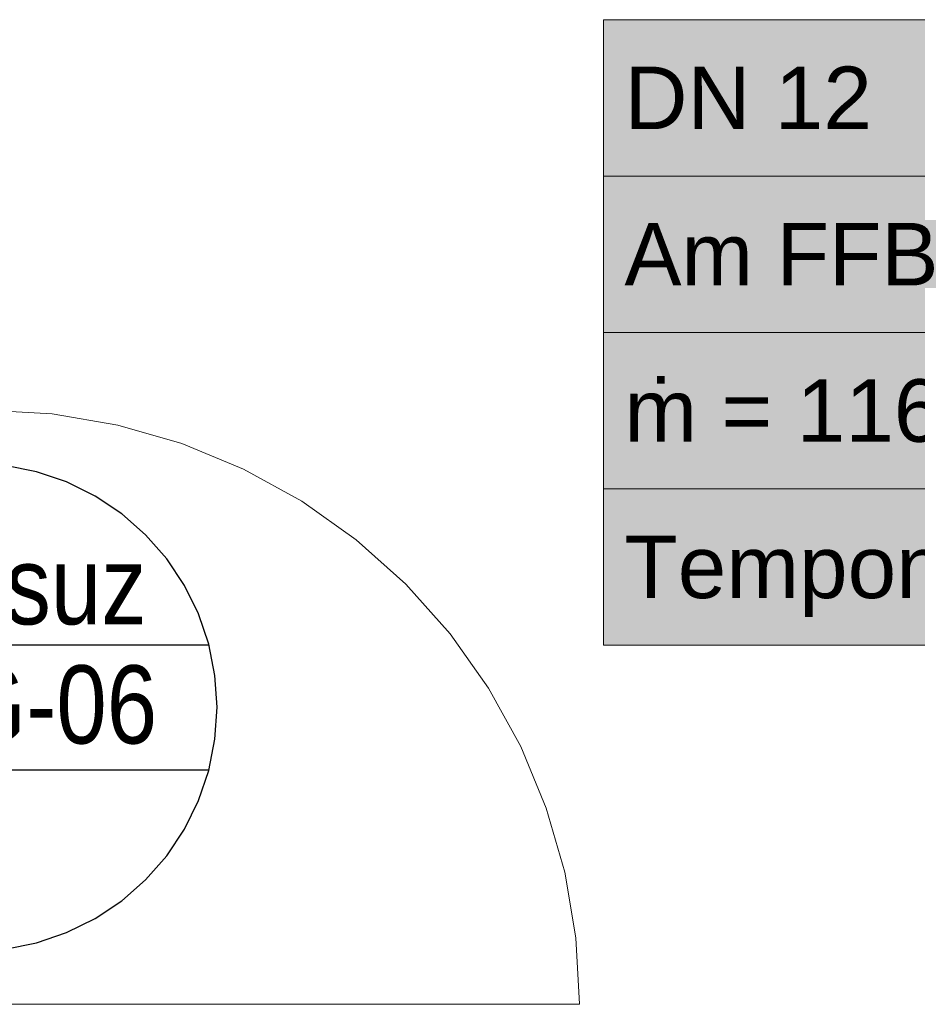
# Model space of a CAD drawing. Extents: x -297 to 573, y -46 to 548.
# Tile 39 of 188: x 40 to 69, y 111 to 142. Entities that reach past the tile are written whole.
import ezdxf

# ---------------------------------------------------------------- set-up
doc = ezdxf.new("R2010")
doc.units = 0
doc.layers.get('0').update_dxf_attribs({"lineweight": 35})
doc.layers.add('5_EG-NEU', color=7, linetype='Continuous', lineweight=25)
doc.layers.add('5_EG-TÜRSTEMPEL', color=7, linetype='Continuous', lineweight=25)
doc.layers.add('H_Vorlauf_Beschriftung_EG', color=1, linetype='Continuous', lineweight=18, true_color=0xff0000)
doc.styles.get("Standard").update_dxf_attribs({"font": 'arial.ttf'})

# ---------------------------------------------------------------- blocks, each defined once
blk = doc.blocks.new('Referenz-A07ALD4Q1N', base_point=(-101.907, -12.836))
at = {"layer": '5_EG-NEU', "color": 0, "lineweight": 13}
for p, q in [((41.429, 129.828), (39.302, 129.947)), ((43.529, 129.471), (41.429, 129.828)), ((45.577, 128.881), (43.529, 129.471)), ((47.545, 128.066), (45.577, 128.881)), ((49.41, 127.035), (47.545, 128.066)), ((51.148, 125.802), (49.41, 127.035)), ((52.737, 124.382), (51.148, 125.802)), ((54.156, 122.793), (52.737, 124.382)), ((55.389, 121.056), (54.156, 122.793)), ((56.42, 119.191), (55.389, 121.056)), ((57.235, 117.222), (56.42, 119.191)), ((57.825, 115.175), (57.235, 117.222)), ((58.182, 113.074), (57.825, 115.175)), ((58.301, 110.947), (58.182, 113.074)), ((39.302, 110.947), (58.301, 110.947))]:
    blk.add_line(p, q, dxfattribs=at)
at = {"layer": '5_EG-TÜRSTEMPEL', "color": 0, "lineweight": -2}
for p, q in [((40.92, 127.981), (39.92, 128.18)), ((41.886, 127.653), (40.92, 127.981)), ((42.802, 127.202), (41.886, 127.653)), ((43.65, 126.635), (42.802, 127.202)), ((44.417, 125.963), (43.65, 126.635)), ((45.09, 125.196), (44.417, 125.963)), ((45.657, 124.347), (45.09, 125.196)), ((46.108, 123.432), (45.657, 124.347)), ((46.436, 122.466), (46.108, 123.432)), ((38.902, 122.447), (46.441, 122.447)), ((46.635, 121.465), (46.436, 122.466)), ((46.702, 120.447), (46.635, 121.465)), ((46.635, 119.429), (46.702, 120.447)), ((46.436, 118.428), (46.635, 119.429)), ((38.902, 118.447), (46.441, 118.447)), ((46.108, 117.462), (46.436, 118.428)), ((45.657, 116.547), (46.108, 117.462)), ((45.09, 115.699), (45.657, 116.547)), ((44.417, 114.932), (45.09, 115.699)), ((43.65, 114.259), (44.417, 114.932)), ((42.802, 113.692), (43.65, 114.259)), ((41.886, 113.241), (42.802, 113.692)), ((40.92, 112.913), (41.886, 113.241)), ((39.92, 112.714), (40.92, 112.913))]:
    blk.add_line(p, q, dxfattribs=at)
at = {"layer": '5_EG-TÜRSTEMPEL', "color": 0, "lineweight": -2, "char_height": 2.5, "attachment_point": 1}
for s, insert in [('{\\W0.83;\\fArial;THMsuz}', (33.656, 125.599)), ('{\\W0.83;\\fArial;T-EG-06}', (33.672, 121.788))]:
    blk.add_mtext(s, dxfattribs=dict(at, insert=insert))
blk = doc.blocks.new('Bauteilbeschriftung-A07ALDA81N', base_point=(59.068, 122.438))
at = {"color": 0, "lineweight": -2}
for p, q in [((59.068, 142.438), (80.47, 142.438)), ((59.068, 122.438), (59.068, 142.438)), ((80.47, 142.438), (80.47, 122.438)), ((59.068, 137.438), (80.47, 137.438)), ((59.068, 132.438), (80.47, 132.438)), ((59.068, 127.438), (80.47, 127.438)), ((80.47, 122.438), (59.068, 122.438))]:
    blk.add_line(p, q, dxfattribs=at)
at = {"color": 0, "linetype": 'ByBlock', "lineweight": -2, "ltscale": 0.18}
blk.add_line((80.47, 132.438), (88.16, 132.438), dxfattribs=at)
at = {"color": 7, "linetype": 'ByBlock', "lineweight": -2, "ltscale": 0.18, "true_color": 0xffffff}
for points in [[(59.068, 122.438), (80.47, 122.438), (59.068, 142.438)], [(80.47, 122.438), (59.068, 142.438), (80.47, 142.438)]]:
    blk.add_solid(points, dxfattribs=at)
at = {"color": 0, "linetype": 'ByBlock', "lineweight": -2, "ltscale": 0.18, "char_height": 2, "attachment_point": 1}
for s, insert in [('{\\fArial;DN 12}', (59.734, 140.938)), ('{\\fArial;Am FFB}', (59.734, 135.938)), ('{\\fArial;ṁ = 116.63 kg/h}', (59.734, 130.938)), ('{\\fArial;Temponox }', (59.734, 125.938))]:
    blk.add_mtext(s, dxfattribs=dict(at, insert=insert))

msp = doc.modelspace()

# ---------------------------------------------------------------- block references
at = {"color": 251, "lineweight": 25, "ltscale": 0.25, "true_color": 0x585858}
msp.add_blockref('Referenz-A07ALD4Q1N', (-101.907, -12.836), dxfattribs=at)
at = {"layer": 'H_Vorlauf_Beschriftung_EG', "ltscale": 0.18}
msp.add_blockref('Bauteilbeschriftung-A07ALDA81N', (59.068, 122.438), dxfattribs=at)

doc.saveas('drawing.dxf')
